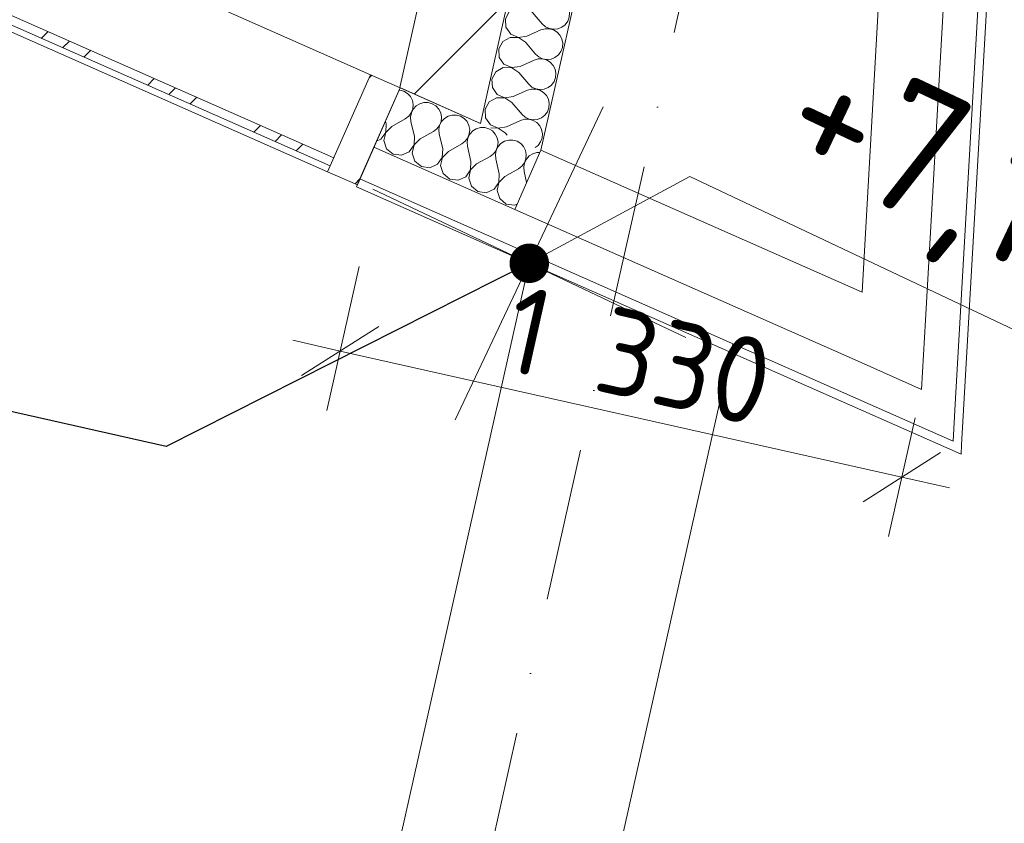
# Model space of a CAD drawing. Header units: millimetres. Extents: x -7218036 to -6930086, y 6128308 to 6355215.
# Tile 98 of 130: x -7191012 to -7188736, y 6154731 to 6156587. Entities that reach past the tile are written whole.
import ezdxf
from ezdxf.enums import TextEntityAlignment as Align

# ---------------------------------------------------------------- set-up
doc = ezdxf.new("R2010")
doc.units = ezdxf.units.MM
doc.header["$MEASUREMENT"] = 0
doc.set_wipeout_variables(frame=1)
doc.linetypes.add('Wipeout_Contour', pattern=[1000, 0, -1000])
doc.linetypes.add('Штрихпунктирная', pattern=[670.277762, 352.777767, -176.388884, 0, -141.111112])
for name, color, linetype, lineweight in [('HELP_размеры_Ном._пера__120', 7, 'Continuous', 0), ('АР-Стены_внешние_.АР_Ном._пера__1', 7, 'Continuous', 30), ('АР-Стены_Наружные ВИТРАЖ_Ном._пера__120', 7, 'Continuous', 0), ('АР-Стены_Перегородки_межквартирные_200.АР_Ном._пера__1', 7, 'Continuous', 30), ('АР-Чертеж-Оси_Осевые размеры.АР_Ном._пера__1', 7, 'Continuous', 0), ('АР-Чертеж-Оси_Осевые размеры.АР_Ном._пера__120', 7, 'Continuous', 0), ('АР-Чертеж-Размеры.АР_Ном._пера__1', 7, 'Continuous', 0), ('Кровля_Ном._пера__1', 7, 'Continuous', 0), ('Кровля_Ном._пера__120', 7, 'Continuous', 0)]:
    doc.layers.add(name, color=color, linetype=linetype, lineweight=lineweight)
for name, color, linetype in [('АР-Стены_внешние_.АР', 7, 'Continuous'), ('АР-Стены_Наружные ВИТРАЖ', 7, 'Continuous'), ('АР-Стены_Перегородки_межквартирные_200.АР', 7, 'Continuous'), ('АР-Чертеж-Оси_Осевые размеры.АР', 7, 'Continuous'), ('АР-Чертеж-Размеры.АР', 7, 'Continuous'), ('Кровля', 7, 'Continuous')]:
    doc.layers.add(name, color=color, linetype=linetype)
doc.styles.add('РЎР“Р•РќР•Р\xa0Р\x98Р\xa0_РЎРўР\x98Р›Р¬_3', font='GOTHIC.TTF')
doc.styles.add('РЎР“Р•РќР•Р\xa0Р\x98Р\xa0_РЎРўР\x98Р›Р¬_4', font='GOST_Common.ttf')
doc.dimstyles.new('СГЕНЕРИР_СТИЛЬ__1', dxfattribs={"dimtxt": 400, "dimasz": 142.5, "dimexe": 0.18, "dimexo": 0.0625, "dimgap": 0, "dimtad": 1, "dimdec": 0, "dimzin": 0, "dimdsep": 46, "dimtxsty": 'РЎР“Р•РќР•Р\xa0Р\x98Р\xa0_РЎРўР\x98Р›Р¬_3', "dimblk": 'ARROWHEAD_6', "dimblk1": 'ARROWHEAD_6', "dimblk2": 'ARROWHEAD_6', "dimcen": 0.09, "dimse1": 1, "dimse2": 1, "dimclrd": 7, "dimclre": 7, "dimclrt": 7, "dimazin": 0, "dimtfac": 1, "dimtdec": 4, "dimtmove": 0, "dimatfit": 3, "dimfxl": 1, "dimtolj": 1, "dimtzin": 0, "dimarcsym": 0})
doc.dimstyles.new('СГЕНЕРИР_СТИЛЬ__11', dxfattribs={"dimtxt": 200, "dimasz": 142.5, "dimexe": 0.18, "dimexo": 1000, "dimgap": 0, "dimtad": 1, "dimdec": 0, "dimzin": 0, "dimdsep": 46, "dimtxsty": 'РЎР“Р•РќР•Р\xa0Р\x98Р\xa0_РЎРўР\x98Р›Р¬_4', "dimblk": 'ARROWHEAD_6', "dimblk1": 'ARROWHEAD_6', "dimblk2": 'ARROWHEAD_6', "dimcen": 0.09, "dimclrd": 7, "dimclre": 7, "dimclrt": 7, "dimazin": 0, "dimtfac": 1, "dimtdec": 4, "dimtmove": 0, "dimatfit": 3, "dimfxl": 1, "dimtolj": 1, "dimtzin": 0, "dimarcsym": 0})
doc.dimstyles.new('СГЕНЕРИР_СТИЛЬ__17', dxfattribs={"dimtxt": 0.18, "dimasz": 182.4, "dimexe": 0.18, "dimexo": 0.0625, "dimgap": 0, "dimtad": 0, "dimtih": 1, "dimtoh": 1, "dimdec": 4, "dimzin": 0, "dimdsep": 46, "dimcen": 0.09, "dimadec": 0, "dimazin": 0, "dimtfac": 1, "dimtdec": 4, "dimtmove": 0, "dimatfit": 3, "dimldrblk": 'ARROWHEAD_11', "dimfxl": 1, "dimtolj": 1, "dimtzin": 0, "dimarcsym": 0})
doc.dimstyles.new('СГЕНЕРИР_СТИЛЬ__2', dxfattribs={"dimtxt": 400, "dimasz": 142.5, "dimexe": 0.18, "dimexo": 0.0625, "dimgap": 0, "dimtad": 1, "dimdec": 0, "dimzin": 0, "dimdsep": 46, "dimtxsty": 'РЎР“Р•РќР•Р\xa0Р\x98Р\xa0_РЎРўР\x98Р›Р¬_3', "dimblk": 'ARROWHEAD_6', "dimblk1": 'ARROWHEAD_6', "dimblk2": 'ARROWHEAD_6', "dimcen": 0.09, "dimse1": 1, "dimse2": 1, "dimclrd": 7, "dimclre": 7, "dimclrt": 7, "dimazin": 0, "dimtfac": 1, "dimtdec": 4, "dimtmove": 2, "dimatfit": 3, "dimfxl": 1, "dimtolj": 1, "dimtzin": 0, "dimarcsym": 0})
pattern_1 = [(45, (-6566190.34, 6562677.8), (-176.776695, 176.776695), []), (45, (-6566225.7, 6562713.15), (-176.776695, 176.776695), []), (45, (-6566261.05, 6562748.5), (-176.776695, 176.776695), [])]

# ---------------------------------------------------------------- blocks, each defined once
blk = doc.blocks.new('Навесная Стена_28_1', base_point=(-6566190.3, 6562677.8))
at = {"layer": 'АР-Стены_Наружные ВИТРАЖ_Ном._пера__120', "color": 7, "linetype": 'Continuous', "lineweight": 0, "flags": 128}
for points in [[(-7190201, 6156460.2), (-7191487.2, 6157028.6)], [(-7190300, 6156236.1), (-7191586.3, 6156804.5)]]:
    blk.add_lwpolyline(points, dxfattribs=at)
at = {"color": 254, "linetype": 'Wipeout_Contour', "lineweight": 0, "ltscale": 37865560.4502293}
blk.add_wipeout([(-7191580.2, 6156818.2), (-7190294, 6156249.8), (-7190285.9, 6156268.1), (-7191572.1, 6156836.5)], dxfattribs=at).dxf.layer = 'АР-Стены_Наружные ВИТРАЖ'
at = {"layer": 'АР-Стены_Наружные ВИТРАЖ', "linetype": 'Continuous', "lineweight": 0, "true_color": 0x000000}
h = blk.add_hatch(dxfattribs=at)
h.set_pattern_fill('АЛЮМИНИЙ_0001', color=18, style=0, pattern_type=2)
h.set_pattern_definition(pattern_1)
h.paths.add_polyline_path([(-7191580.2, 6156818.2), (-7190294, 6156249.8), (-7190285.9, 6156268.1), (-7191572.1, 6156836.5)])
at = {"layer": 'АР-Стены_Наружные ВИТРАЖ_Ном._пера__120', "color": 7, "linetype": 'Continuous', "lineweight": 0, "flags": 128}
blk.add_lwpolyline([(-7191580.2, 6156818.2), (-7191572.1, 6156836.5), (-7190285.9, 6156268.1), (-7190294, 6156249.8)], close=True, dxfattribs=at)
at = {"color": 254, "linetype": 'Wipeout_Contour', "lineweight": 0, "ltscale": 37862835.71675068}
blk.add_wipeout([(-7190231.4, 6156205.8), (-7190132.4, 6156429.9), (-7190201, 6156460.2), (-7190300, 6156236.1)], dxfattribs=at).dxf.layer = 'АР-Стены_Наружные ВИТРАЖ'
at = {"layer": 'АР-Стены_Наружные ВИТРАЖ', "linetype": 'Continuous', "lineweight": 0, "true_color": 0x000000}
h = blk.add_hatch(dxfattribs=at)
h.set_pattern_fill('АЛЮМИНИЙ_0001', color=18, style=0, pattern_type=2)
h.set_pattern_definition(pattern_1)
h.paths.add_polyline_path([(-7190231.4, 6156205.8), (-7190132.4, 6156429.9), (-7190201, 6156460.2), (-7190300, 6156236.1)])
at = {"layer": 'АР-Стены_Наружные ВИТРАЖ_Ном._пера__120', "color": 7, "linetype": 'Continuous', "lineweight": 0, "flags": 128}
blk.add_lwpolyline([(-7190231.4, 6156205.8), (-7190300, 6156236.1), (-7190201, 6156460.2), (-7190132.4, 6156429.9)], close=True, dxfattribs=at)
blk = doc.blocks.new('*X674', base_point=(-6566190.3, 6562677.8))
at = {"layer": 'АР-Стены_внешние_.АР_Ном._пера__1', "color": 7, "linetype": 'Continuous', "lineweight": 0}
for p, q in [((-7190133.1, 6156424.8), (-7190134.7, 6156424.8)), ((-7190123.6, 6156422.1), (-7190133.1, 6156424.8)), ((-7190115.2, 6156416.9), (-7190123.6, 6156422.1)), ((-7190108.6, 6156409.6), (-7190115.2, 6156416.9)), ((-7190104.2, 6156400.8), (-7190108.6, 6156409.6)), ((-7190102.3, 6156391.1), (-7190104.2, 6156400.8)), ((-7190103.2, 6156381.3), (-7190102.3, 6156391.1)), ((-7190095.4, 6156388.1), (-7190102.1, 6156380.8)), ((-7190087.1, 6156393.2), (-7190095.4, 6156388.1)), ((-7190077.6, 6156395.9), (-7190087.1, 6156393.2)), ((-7190067.7, 6156395.9), (-7190077.6, 6156395.9)), ((-7190058.3, 6156393.2), (-7190067.7, 6156395.9)), ((-7190049.9, 6156388), (-7190058.3, 6156393.2)), ((-7190043.2, 6156380.7), (-7190049.9, 6156388)), ((-7190120.5, 6156358.3), (-7190112.7, 6156364.2)), ((-7190112.7, 6156364.2), (-7190106.8, 6156372.1)), ((-7190106.5, 6156372), (-7190108.4, 6156362.3)), ((-7190106.8, 6156372.1), (-7190103.2, 6156381.3)), ((-7190102.1, 6156380.8), (-7190106.5, 6156372)), ((-7190038.8, 6156371.9), (-7190043.2, 6156380.7)), ((-7190037, 6156362.2), (-7190038.8, 6156371.9)), ((-7190021.7, 6156364.4), (-7190030.1, 6156359.2)), ((-7190012.2, 6156367.1), (-7190021.7, 6156364.4)), ((-7190002.4, 6156367), (-7190012.2, 6156367.1)), ((-7189992.9, 6156364.3), (-7190002.4, 6156367)), ((-7189984.5, 6156359.2), (-7189992.9, 6156364.3)), ((-7190164.8, 6156346.6), (-7190166.3, 6156353.2)), ((-7190165.7, 6156327.1), (-7190164.8, 6156346.6)), ((-7190151.7, 6156340.8), (-7190165.5, 6156327)), ((-7190151.7, 6156340.8), (-7190120.5, 6156358.3)), ((-7190108.4, 6156362.3), (-7190107.5, 6156352.5)), ((-7190099.4, 6156317.7), (-7190107.5, 6156352.5)), ((-7190047.4, 6156335.4), (-7190041.4, 6156343.2)), ((-7190041.2, 6156343.1), (-7190043, 6156333.4)), ((-7190041.4, 6156343.2), (-7190037.9, 6156352.4)), ((-7190036.8, 6156351.9), (-7190041.2, 6156343.1)), ((-7190037.9, 6156352.4), (-7190037, 6156362.2)), ((-7190030.1, 6156359.2), (-7190036.8, 6156351.9)), ((-7189977.9, 6156351.9), (-7189984.5, 6156359.2)), ((-7189973.5, 6156343.1), (-7189977.9, 6156351.9)), ((-7189971.7, 6156333.4), (-7189973.5, 6156343.1)), ((-7190176.8, 6156311), (-7190165.7, 6156327.1)), ((-7190165.5, 6156327), (-7190169.9, 6156307.9)), ((-7190100.4, 6156298.2), (-7190099.4, 6156317.7)), ((-7190086.4, 6156311.9), (-7190055.2, 6156329.4)), ((-7190055.2, 6156329.4), (-7190047.4, 6156335.4)), ((-7190043, 6156333.4), (-7190042.1, 6156323.6)), ((-7190034.1, 6156288.8), (-7190042.1, 6156323.6)), ((-7189976.1, 6156314.4), (-7189972.6, 6156323.6)), ((-7189971.4, 6156323.1), (-7189975.8, 6156314.2)), ((-7189972.6, 6156323.6), (-7189971.7, 6156333.4)), ((-7189964.8, 6156330.3), (-7189971.4, 6156323.1)), ((-7189956.4, 6156335.5), (-7189964.8, 6156330.3)), ((-7189946.9, 6156338.2), (-7189956.4, 6156335.5)), ((-7189937.1, 6156338.2), (-7189946.9, 6156338.2)), ((-7189927.6, 6156335.5), (-7189937.1, 6156338.2)), ((-7189919.2, 6156330.3), (-7189927.6, 6156335.5)), ((-7189912.6, 6156323), (-7189919.2, 6156330.3)), ((-7189908.2, 6156314.2), (-7189912.6, 6156323)), ((-7190186.9, 6156306.5), (-7190176.8, 6156311)), ((-7190169.9, 6156307.9), (-7190163.7, 6156289.4)), ((-7190111.5, 6156282.1), (-7190100.4, 6156298.2)), ((-7190100.1, 6156298.1), (-7190104.6, 6156279.1)), ((-7190086.4, 6156311.9), (-7190100.1, 6156298.1)), ((-7190021, 6156283.1), (-7189989.9, 6156300.5)), ((-7189989.9, 6156300.5), (-7189982, 6156306.5)), ((-7189982, 6156306.5), (-7189976.1, 6156314.4)), ((-7189975.8, 6156314.2), (-7189977.7, 6156304.6)), ((-7189977.7, 6156304.6), (-7189976.8, 6156294.8)), ((-7189968.8, 6156260), (-7189976.8, 6156294.8)), ((-7189910.8, 6156285.5), (-7189907.2, 6156294.7)), ((-7189906.3, 6156304.5), (-7189908.2, 6156314.2)), ((-7189907.2, 6156294.7), (-7189906.3, 6156304.5)), ((-7189899.4, 6156301.5), (-7189906.1, 6156294.2)), ((-7189891.1, 6156306.6), (-7189899.4, 6156301.5)), ((-7189881.6, 6156309.3), (-7189891.1, 6156306.6)), ((-7189871.7, 6156309.3), (-7189881.6, 6156309.3)), ((-7189862.2, 6156306.6), (-7189871.7, 6156309.3)), ((-7189853.9, 6156301.4), (-7189862.2, 6156306.6)), ((-7189847.2, 6156294.1), (-7189853.9, 6156301.4)), ((-7190163.7, 6156289.4), (-7190148.7, 6156277)), ((-7190148.7, 6156277), (-7190129.3, 6156274.3)), ((-7190129.3, 6156274.3), (-7190111.5, 6156282.1)), ((-7190104.6, 6156279.1), (-7190098.3, 6156260.6)), ((-7190035.1, 6156269.3), (-7190034.1, 6156288.8)), ((-7190021, 6156283.1), (-7190034.8, 6156269.2)), ((-7189924.5, 6156271.7), (-7189916.7, 6156277.6)), ((-7189916.7, 6156277.6), (-7189910.8, 6156285.5)), ((-7189910.5, 6156285.4), (-7189912.4, 6156275.7)), ((-7189912.4, 6156275.7), (-7189911.5, 6156265.9)), ((-7189906.1, 6156294.2), (-7189910.5, 6156285.4)), ((-7189842.8, 6156285.3), (-7189847.2, 6156294.1)), ((-7189841, 6156275.6), (-7189842.8, 6156285.3)), ((-7189841.9, 6156265.8), (-7189841, 6156275.6)), ((-7189834.1, 6156272.6), (-7189840.8, 6156265.3)), ((-7189825.7, 6156277.8), (-7189834.1, 6156272.6)), ((-7189816.2, 6156280.4), (-7189825.7, 6156277.8)), ((-7189809.6, 6156280.4), (-7189816.2, 6156280.4)), ((-7190098.3, 6156260.6), (-7190083.3, 6156248.1)), ((-7190064, 6156245.4), (-7190046.1, 6156253.3)), ((-7190046.1, 6156253.3), (-7190035.1, 6156269.3)), ((-7190034.8, 6156269.2), (-7190039.2, 6156250.2)), ((-7190039.2, 6156250.2), (-7190033, 6156231.7)), ((-7189969.7, 6156240.5), (-7189968.8, 6156260)), ((-7189955.7, 6156254.2), (-7189969.5, 6156240.3)), ((-7189955.7, 6156254.2), (-7189924.5, 6156271.7)), ((-7189903.4, 6156231.1), (-7189911.5, 6156265.9)), ((-7189851.4, 6156248.7), (-7189845.4, 6156256.6)), ((-7189845.2, 6156256.5), (-7189847, 6156246.8)), ((-7189845.4, 6156256.6), (-7189841.9, 6156265.8)), ((-7189840.8, 6156265.3), (-7189845.2, 6156256.5)), ((-7190083.3, 6156248.1), (-7190064, 6156245.4)), ((-7190033, 6156231.7), (-7190018, 6156219.2)), ((-7189980.8, 6156224.4), (-7189969.7, 6156240.5)), ((-7189969.5, 6156240.3), (-7189973.9, 6156221.3)), ((-7189904.4, 6156211.6), (-7189903.4, 6156231.1)), ((-7189890.4, 6156225.3), (-7189859.2, 6156242.8)), ((-7189859.2, 6156242.8), (-7189851.4, 6156248.7)), ((-7189847, 6156246.8), (-7189846.1, 6156237)), ((-7189840.2, 6156211.3), (-7189846.1, 6156237)), ((-7190018, 6156219.2), (-7189998.7, 6156216.5)), ((-7189998.7, 6156216.5), (-7189980.8, 6156224.4)), ((-7189973.9, 6156221.3), (-7189967.7, 6156202.8)), ((-7189915.5, 6156195.5), (-7189904.4, 6156211.6)), ((-7189904.1, 6156211.5), (-7189908.6, 6156192.5)), ((-7189890.4, 6156225.3), (-7189904.1, 6156211.5)), ((-7189967.7, 6156202.8), (-7189952.7, 6156190.4)), ((-7189952.7, 6156190.4), (-7189933.3, 6156187.7)), ((-7189933.3, 6156187.7), (-7189915.5, 6156195.5)), ((-7189908.6, 6156192.5), (-7189902.3, 6156174)), ((-7189902.3, 6156174), (-7189887.3, 6156161.5)), ((-7189887.3, 6156161.5), (-7189868, 6156158.8)), ((-7189868, 6156158.8), (-7189862.3, 6156161.3))]:
    blk.add_line(p, q, dxfattribs=at)
blk = doc.blocks.new('Стена_261_1', base_point=(-7190132.4, 6156429.9))
at = {"layer": 'АР-Стены_внешние_.АР_Ном._пера__1', "color": 7, "linetype": 'Continuous', "lineweight": 0}
for p, q in [((-7190193.1, 6156292.7), (-7189867.7, 6156148.9)), ((-7190225.4, 6156219.5), (-7189900.1, 6156075.8))]:
    blk.add_line(p, q, dxfattribs=at)
at = {"layer": 'АР-Стены_внешние_.АР_Ном._пера__1', "color": 7, "linetype": 'Continuous', "lineweight": 0, "flags": 128}
for points in [[(-7190193.1, 6156292.7), (-7190132.4, 6156429.9)], [(-7189947, 6156347.9), (-7190132.4, 6156429.9)], [(-7190225.4, 6156219.5), (-7190193.1, 6156292.7)], [(-7189867.7, 6156148.9), (-7189807.1, 6156286.1)], [(-7190233.5, 6156201.2), (-7190225.4, 6156219.5)], [(-7190233.5, 6156201.2), (-7189908.2, 6156057.5)]]:
    blk.add_lwpolyline(points, dxfattribs=at)
at = {"layer": 'АР-Стены_внешние_.АР', "color": 7, "lineweight": 0}
blk.add_blockref('*X674', (-6566190.3, 6562677.8), dxfattribs=at)
blk = doc.blocks.new('Стена_417_1', base_point=(-7189902.2, 6157003.5))
at = {"layer": 'АР-Стены_Перегородки_межквартирные_200.АР', "linetype": 'Continuous', "lineweight": 0, "true_color": 0x000000}
h = blk.add_hatch(dxfattribs=at)
h.set_pattern_fill('БЛОКИ_БЕТОННЫЕ_ЭФФЕКТИВН_78', color=18, style=0, pattern_type=2)
h.set_pattern_definition([(45, (-6566190.34, 6562677.8), (-127.279217, 127.279217), [])])
h.paths.add_polyline_path([(-7189999.8, 6157025.4), (-7190133.4, 6156430.3), (-7189947, 6156347.9), (-7189804.7, 6156981.6)])
at = {"layer": 'АР-Стены_Перегородки_межквартирные_200.АР_Ном._пера__1', "color": 7, "linetype": 'Continuous', "lineweight": 15, "flags": 128}
for points in [[(-7189999.8, 6157025.4), (-7190133.4, 6156430.3)], [(-7189804.7, 6156981.6), (-7189999.8, 6157025.4)], [(-7189947, 6156347.9), (-7189804.7, 6156981.6)], [(-7190133.4, 6156430.3), (-7189947, 6156347.9)]]:
    blk.add_lwpolyline(points, dxfattribs=at)
blk = doc.blocks.new('*X904', base_point=(-6566190.3, 6562677.8))
at = {"layer": 'АР-Стены_внешние_.АР_Ном._пера__1', "color": 7, "linetype": 'Continuous', "lineweight": 0}
for p, q in [((-7189786.7, 6156977.5), (-7189782.9, 6156972.1)), ((-7189784.6, 6156964.7), (-7189791.5, 6156960.7)), ((-7189765, 6156964), (-7189784.6, 6156964.7)), ((-7189782.9, 6156972.1), (-7189765, 6156964.3)), ((-7189765, 6156964.3), (-7189745.7, 6156967.2)), ((-7189748.8, 6156953.2), (-7189765, 6156964)), ((-7189745.7, 6156967.2), (-7189743.9, 6156967.9)), ((-7189748.8, 6156953.2), (-7189725.6, 6156926)), ((-7189672.9, 6156924.3), (-7189667.1, 6156932.2)), ((-7189667.1, 6156932.2), (-7189663.6, 6156941.4)), ((-7189663.6, 6156941.4), (-7189662.9, 6156949.7)), ((-7189753.6, 6156900.9), (-7189728.8, 6156912.1)), ((-7189719.3, 6156914.9), (-7189728.8, 6156912.1)), ((-7189725.6, 6156926), (-7189718.3, 6156919.5)), ((-7189709.4, 6156914.9), (-7189719.3, 6156914.9)), ((-7189718.3, 6156919.5), (-7189709.4, 6156915.2)), ((-7189709.4, 6156915.2), (-7189699.7, 6156913.5)), ((-7189699.9, 6156912.3), (-7189709.4, 6156914.9)), ((-7189691.5, 6156907.2), (-7189699.9, 6156912.3)), ((-7189699.7, 6156913.5), (-7189689.9, 6156914.6)), ((-7189689.9, 6156914.6), (-7189680.7, 6156918.2)), ((-7189680.7, 6156918.2), (-7189672.9, 6156924.3)), ((-7189684.8, 6156900), (-7189691.5, 6156907.2)), ((-7189680.3, 6156891.2), (-7189684.8, 6156900)), ((-7189678.4, 6156881.5), (-7189680.3, 6156891.2)), ((-7189682.7, 6156862.5), (-7189679.3, 6156871.7)), ((-7189679.3, 6156871.7), (-7189678.4, 6156881.5)), ((-7189717.7, 6156844.3), (-7189715.3, 6156843.8)), ((-7189715.6, 6156842.6), (-7189716.9, 6156843)), ((-7189707.2, 6156837.5), (-7189715.6, 6156842.6)), ((-7189715.3, 6156843.8), (-7189705.5, 6156844.9)), ((-7189705.5, 6156844.9), (-7189696.4, 6156848.5)), ((-7189696.4, 6156848.5), (-7189688.6, 6156854.6)), ((-7189688.6, 6156854.6), (-7189682.7, 6156862.5)), ((-7189700.5, 6156830.3), (-7189707.2, 6156837.5)), ((-7189696, 6156821.5), (-7189700.5, 6156830.3)), ((-7189694.1, 6156811.8), (-7189696, 6156821.5)), ((-7189694.5, 6156807.5), (-7189694.1, 6156811.8))]:
    blk.add_line(p, q, dxfattribs=at)
blk = doc.blocks.new('*X905', base_point=(-6566190.3, 6562677.8))
at = {"layer": 'АР-Стены_внешние_.АР_Ном._пера__1', "color": 7, "linetype": 'Continuous', "lineweight": 0}
for p, q in [((-7189801.5, 6156955), (-7189810.8, 6156937.9)), ((-7189791.5, 6156960.7), (-7189801.5, 6156955)), ((-7189810.8, 6156937.9), (-7189809.7, 6156918.4)), ((-7189809.7, 6156918.4), (-7189798.6, 6156902.4)), ((-7189800.2, 6156895), (-7189817.2, 6156885.3)), ((-7189780.7, 6156894.3), (-7189800.2, 6156895)), ((-7189798.6, 6156902.4), (-7189780.6, 6156894.6)), ((-7189764.5, 6156883.5), (-7189780.7, 6156894.3)), ((-7189780.6, 6156894.6), (-7189761.3, 6156897.5)), ((-7189761.3, 6156897.5), (-7189753.6, 6156900.9)), ((-7189817.2, 6156885.3), (-7189826.5, 6156868.2)), ((-7189826.5, 6156868.2), (-7189825.4, 6156848.7)), ((-7189764.5, 6156883.5), (-7189741.3, 6156856.4)), ((-7189825.4, 6156848.7), (-7189814.2, 6156832.7)), ((-7189777, 6156827.8), (-7189744.4, 6156842.4)), ((-7189734.9, 6156845.2), (-7189744.4, 6156842.4)), ((-7189741.3, 6156856.4), (-7189733.9, 6156849.8)), ((-7189725.1, 6156845.3), (-7189734.9, 6156845.2)), ((-7189733.9, 6156849.8), (-7189725, 6156845.5)), ((-7189716.9, 6156843), (-7189725.1, 6156845.3)), ((-7189725, 6156845.5), (-7189717.7, 6156844.3)), ((-7189814.2, 6156832.7), (-7189801.2, 6156827.1)), ((-7189793.6, 6156825.3), (-7189777, 6156827.8)), ((-7189694.8, 6156803.2), (-7189694.5, 6156807.5))]:
    blk.add_line(p, q, dxfattribs=at)
blk = doc.blocks.new('*X906', base_point=(-6566190.3, 6562677.8))
at = {"layer": 'АР-Стены_внешние_.АР_Ном._пера__1', "color": 7, "linetype": 'Continuous', "lineweight": 0}
for p, q in [((-7189815.9, 6156825.3), (-7189832.8, 6156815.6)), ((-7189796.4, 6156824.7), (-7189815.9, 6156825.3)), ((-7189801.2, 6156827.1), (-7189796.3, 6156824.9)), ((-7189780.1, 6156813.8), (-7189796.4, 6156824.7)), ((-7189796.3, 6156824.9), (-7189793.6, 6156825.3)), ((-7189832.8, 6156815.6), (-7189842.1, 6156798.5)), ((-7189842.1, 6156798.5), (-7189841, 6156779)), ((-7189780.1, 6156813.8), (-7189756.9, 6156786.7)), ((-7189698.4, 6156792.8), (-7189694.9, 6156802)), ((-7189694.9, 6156802), (-7189694.8, 6156803.2)), ((-7189841, 6156779), (-7189829.9, 6156763)), ((-7189792.6, 6156758.1), (-7189760.1, 6156772.7)), ((-7189750.6, 6156775.5), (-7189760.1, 6156772.7)), ((-7189756.9, 6156786.7), (-7189749.6, 6156780.1)), ((-7189740.7, 6156775.6), (-7189750.6, 6156775.5)), ((-7189749.6, 6156780.1), (-7189740.7, 6156775.8)), ((-7189740.7, 6156775.8), (-7189731, 6156774.2)), ((-7189731.2, 6156772.9), (-7189740.7, 6156775.6)), ((-7189722.8, 6156767.8), (-7189731.2, 6156772.9)), ((-7189731, 6156774.2), (-7189721.2, 6156775.2)), ((-7189721.2, 6156775.2), (-7189712, 6156778.8)), ((-7189712, 6156778.8), (-7189704.2, 6156784.9)), ((-7189704.2, 6156784.9), (-7189698.4, 6156792.8)), ((-7189831.5, 6156755.6), (-7189848.5, 6156745.9)), ((-7189812, 6156755), (-7189831.5, 6156755.6)), ((-7189829.9, 6156763), (-7189811.9, 6156755.2)), ((-7189795.8, 6156744.1), (-7189812, 6156755)), ((-7189811.9, 6156755.2), (-7189792.6, 6156758.1)), ((-7189716.1, 6156760.6), (-7189722.8, 6156767.8)), ((-7189711.7, 6156751.8), (-7189716.1, 6156760.6)), ((-7189709.8, 6156742.1), (-7189711.7, 6156751.8)), ((-7189848.5, 6156745.9), (-7189857.8, 6156728.8)), ((-7189857.8, 6156728.8), (-7189856.7, 6156709.3)), ((-7189795.8, 6156744.1), (-7189772.6, 6156717)), ((-7189714, 6156723.1), (-7189710.6, 6156732.3)), ((-7189710.6, 6156732.3), (-7189709.8, 6156742.1)), ((-7189856.7, 6156709.3), (-7189845.5, 6156693.3)), ((-7189766.3, 6156705.8), (-7189775.7, 6156703)), ((-7189772.6, 6156717), (-7189765.2, 6156710.4)), ((-7189756.4, 6156705.9), (-7189766.3, 6156705.8)), ((-7189765.2, 6156710.4), (-7189756.3, 6156706.2)), ((-7189746.9, 6156703.2), (-7189756.4, 6156705.9)), ((-7189756.3, 6156706.2), (-7189746.6, 6156704.5)), ((-7189746.6, 6156704.5), (-7189736.8, 6156705.5)), ((-7189736.8, 6156705.5), (-7189727.7, 6156709.2)), ((-7189727.7, 6156709.2), (-7189719.9, 6156715.2)), ((-7189719.9, 6156715.2), (-7189714, 6156723.1)), ((-7189847.2, 6156685.9), (-7189864.1, 6156676.2)), ((-7189827.7, 6156685.3), (-7189847.2, 6156685.9)), ((-7189845.5, 6156693.3), (-7189827.6, 6156685.6)), ((-7189811.4, 6156674.4), (-7189827.7, 6156685.3)), ((-7189827.6, 6156685.6), (-7189808.3, 6156688.4)), ((-7189808.3, 6156688.4), (-7189775.7, 6156703)), ((-7189738.5, 6156698.1), (-7189746.9, 6156703.2)), ((-7189731.8, 6156690.9), (-7189738.5, 6156698.1)), ((-7189727.3, 6156682.1), (-7189731.8, 6156690.9)), ((-7189725.4, 6156672.5), (-7189727.3, 6156682.1)), ((-7189864.1, 6156676.2), (-7189873.4, 6156659.1)), ((-7189873.4, 6156659.1), (-7189872.3, 6156639.6)), ((-7189811.4, 6156674.4), (-7189788.2, 6156647.3)), ((-7189729.7, 6156653.4), (-7189726.2, 6156662.6)), ((-7189726.2, 6156662.6), (-7189725.4, 6156672.5)), ((-7189872.3, 6156639.6), (-7189861.2, 6156623.6)), ((-7189781.9, 6156636.1), (-7189791.4, 6156633.3)), ((-7189788.2, 6156647.3), (-7189780.9, 6156640.7)), ((-7189772, 6156636.2), (-7189781.9, 6156636.1)), ((-7189780.9, 6156640.7), (-7189772, 6156636.5)), ((-7189772, 6156636.5), (-7189762.3, 6156634.8)), ((-7189762.6, 6156633.6), (-7189772, 6156636.2)), ((-7189752.5, 6156635.8), (-7189743.3, 6156639.5)), ((-7189743.3, 6156639.5), (-7189735.5, 6156645.5)), ((-7189735.5, 6156645.5), (-7189729.7, 6156653.4)), ((-7189862.8, 6156616.2), (-7189879.8, 6156606.6)), ((-7189843.3, 6156615.6), (-7189862.8, 6156616.2)), ((-7189861.2, 6156623.6), (-7189843.2, 6156615.9)), ((-7189827.1, 6156604.8), (-7189843.3, 6156615.6)), ((-7189843.2, 6156615.9), (-7189823.9, 6156618.7)), ((-7189823.9, 6156618.7), (-7189791.4, 6156633.3)), ((-7189754.1, 6156628.4), (-7189762.6, 6156633.6)), ((-7189762.3, 6156634.8), (-7189752.5, 6156635.8)), ((-7189747.4, 6156621.2), (-7189754.1, 6156628.4)), ((-7189743, 6156612.4), (-7189747.4, 6156621.2)), ((-7189879.8, 6156606.6), (-7189889.1, 6156589.4)), ((-7189827.1, 6156604.8), (-7189803.9, 6156577.6)), ((-7189745.3, 6156583.7), (-7189741.9, 6156592.9)), ((-7189741.1, 6156602.8), (-7189743, 6156612.4)), ((-7189741.9, 6156592.9), (-7189741.1, 6156602.8)), ((-7189889.1, 6156589.4), (-7189888, 6156569.9)), ((-7189888, 6156569.9), (-7189876.8, 6156553.9)), ((-7189803.9, 6156577.6), (-7189796.5, 6156571)), ((-7189796.5, 6156571), (-7189787.6, 6156566.8)), ((-7189768.1, 6156566.1), (-7189759, 6156569.8)), ((-7189759, 6156569.8), (-7189751.2, 6156575.8)), ((-7189751.2, 6156575.8), (-7189745.3, 6156583.7)), ((-7189878.5, 6156546.5), (-7189895.4, 6156536.9)), ((-7189859, 6156545.9), (-7189878.5, 6156546.5)), ((-7189876.8, 6156553.9), (-7189858.9, 6156546.2)), ((-7189842.7, 6156535.1), (-7189859, 6156545.9)), ((-7189858.9, 6156546.2), (-7189839.6, 6156549)), ((-7189839.6, 6156549), (-7189807, 6156563.6)), ((-7189797.6, 6156566.4), (-7189807, 6156563.6)), ((-7189787.7, 6156566.5), (-7189797.6, 6156566.4)), ((-7189778.2, 6156563.9), (-7189787.7, 6156566.5)), ((-7189787.6, 6156566.8), (-7189777.9, 6156565.1)), ((-7189769.8, 6156558.7), (-7189778.2, 6156563.9)), ((-7189777.9, 6156565.1), (-7189768.1, 6156566.1)), ((-7189763.1, 6156551.5), (-7189769.8, 6156558.7)), ((-7189758.6, 6156542.7), (-7189763.1, 6156551.5)), ((-7189895.4, 6156536.9), (-7189904.7, 6156519.7)), ((-7189842.7, 6156535.1), (-7189819.5, 6156507.9)), ((-7189761, 6156514), (-7189757.5, 6156523.2)), ((-7189756.7, 6156533.1), (-7189758.6, 6156542.7)), ((-7189757.5, 6156523.2), (-7189756.7, 6156533.1)), ((-7189904.7, 6156519.7), (-7189903.6, 6156500.2)), ((-7189903.6, 6156500.2), (-7189892.5, 6156484.2)), ((-7189819.5, 6156507.9), (-7189812.2, 6156501.4)), ((-7189812.2, 6156501.4), (-7189803.3, 6156497.1)), ((-7189783.8, 6156496.4), (-7189774.6, 6156500.1)), ((-7189774.6, 6156500.1), (-7189766.8, 6156506.1)), ((-7189766.8, 6156506.1), (-7189761, 6156514)), ((-7189894.1, 6156476.9), (-7189911.1, 6156467.2)), ((-7189874.6, 6156476.2), (-7189894.1, 6156476.9)), ((-7189892.5, 6156484.2), (-7189874.6, 6156476.5)), ((-7189874.6, 6156476.5), (-7189855.2, 6156479.3)), ((-7189855.2, 6156479.3), (-7189822.7, 6156494)), ((-7189813.2, 6156496.7), (-7189822.7, 6156494)), ((-7189803.4, 6156496.8), (-7189813.2, 6156496.7)), ((-7189793.9, 6156494.2), (-7189803.4, 6156496.8)), ((-7189803.3, 6156497.1), (-7189793.6, 6156495.4)), ((-7189785.4, 6156489.1), (-7189793.9, 6156494.2)), ((-7189793.6, 6156495.4), (-7189783.8, 6156496.4)), ((-7189778.7, 6156481.8), (-7189785.4, 6156489.1)), ((-7189774.3, 6156473), (-7189778.7, 6156481.8)), ((-7189911.1, 6156467.2), (-7189920.4, 6156450)), ((-7189858.4, 6156465.4), (-7189874.6, 6156476.2)), ((-7189858.4, 6156465.4), (-7189835.2, 6156438.2)), ((-7189772.4, 6156463.4), (-7189774.3, 6156473)), ((-7189773.2, 6156453.6), (-7189772.4, 6156463.4)), ((-7189920.4, 6156450), (-7189919.3, 6156430.5)), ((-7189835.2, 6156438.2), (-7189827.8, 6156431.7)), ((-7189827.8, 6156431.7), (-7189818.9, 6156427.4)), ((-7189790.3, 6156430.4), (-7189782.5, 6156436.4)), ((-7189782.5, 6156436.4), (-7189776.6, 6156444.3)), ((-7189776.6, 6156444.3), (-7189773.2, 6156453.6)), ((-7189919.3, 6156430.5), (-7189908.1, 6156414.5)), ((-7189908.1, 6156414.5), (-7189890.2, 6156406.8)), ((-7189890.2, 6156406.8), (-7189870.9, 6156409.6)), ((-7189870.9, 6156409.6), (-7189838.3, 6156424.3)), ((-7189828.9, 6156427), (-7189838.3, 6156424.3)), ((-7189819, 6156427.1), (-7189828.9, 6156427)), ((-7189809.5, 6156424.5), (-7189819, 6156427.1)), ((-7189818.9, 6156427.4), (-7189809.2, 6156425.7)), ((-7189801.1, 6156419.4), (-7189809.5, 6156424.5)), ((-7189809.2, 6156425.7), (-7189799.4, 6156426.7)), ((-7189794.4, 6156412.1), (-7189801.1, 6156419.4)), ((-7189799.4, 6156426.7), (-7189790.3, 6156430.4)), ((-7189789.9, 6156403.4), (-7189794.4, 6156412.1)), ((-7189926.7, 6156397.5), (-7189936, 6156380.3)), ((-7189909.8, 6156407.2), (-7189926.7, 6156397.5)), ((-7189890.3, 6156406.5), (-7189909.8, 6156407.2)), ((-7189874, 6156395.7), (-7189890.3, 6156406.5)), ((-7189874, 6156395.7), (-7189850.8, 6156368.5)), ((-7189788, 6156393.7), (-7189789.9, 6156403.4)), ((-7189788.8, 6156383.9), (-7189788, 6156393.7)), ((-7189936, 6156380.3), (-7189934.9, 6156360.8)), ((-7189850.8, 6156368.5), (-7189843.5, 6156362)), ((-7189805.9, 6156360.7), (-7189798.1, 6156366.7)), ((-7189798.1, 6156366.7), (-7189792.3, 6156374.6)), ((-7189792.3, 6156374.6), (-7189788.8, 6156383.9)), ((-7189934.9, 6156360.8), (-7189923.8, 6156344.8)), ((-7189923.8, 6156344.8), (-7189905.9, 6156337.1)), ((-7189886.5, 6156339.9), (-7189854, 6156354.6)), ((-7189844.5, 6156357.3), (-7189854, 6156354.6)), ((-7189834.7, 6156357.4), (-7189844.5, 6156357.3)), ((-7189843.5, 6156362), (-7189834.6, 6156357.7)), ((-7189825.2, 6156354.8), (-7189834.7, 6156357.4)), ((-7189834.6, 6156357.7), (-7189824.9, 6156356)), ((-7189816.7, 6156349.7), (-7189825.2, 6156354.8)), ((-7189824.9, 6156356), (-7189815.1, 6156357)), ((-7189810, 6156342.4), (-7189816.7, 6156349.7)), ((-7189815.1, 6156357), (-7189805.9, 6156360.7)), ((-7189805.6, 6156333.7), (-7189810, 6156342.4)), ((-7189905.9, 6156336.8), (-7189923.1, 6156337.4)), ((-7189905.9, 6156337.1), (-7189886.5, 6156339.9)), ((-7189889.7, 6156326), (-7189905.9, 6156336.8)), ((-7189889.7, 6156326), (-7189885.1, 6156320.6)), ((-7189803.7, 6156324), (-7189805.6, 6156333.7)), ((-7189804.5, 6156314.2), (-7189803.7, 6156324)), ((-7189820.3, 6156292), (-7189813.8, 6156297)), ((-7189813.8, 6156297), (-7189807.9, 6156304.9)), ((-7189807.9, 6156304.9), (-7189804.5, 6156314.2))]:
    blk.add_line(p, q, dxfattribs=at)
blk = doc.blocks.new('Стена_418_1', base_point=(-7189691.2, 6156802.3))
at = {"layer": 'АР-Стены_внешние_.АР_Ном._пера__1', "color": 7, "linetype": 'Continuous', "lineweight": 0, "flags": 128}
for points in [[(-7189804.7, 6156981.6), (-7189947, 6156347.9)], [(-7189804.7, 6156981.6), (-7189658.3, 6156948.7)], [(-7189807.1, 6156286.1), (-7189691.2, 6156802.3)]]:
    blk.add_lwpolyline(points, dxfattribs=at)
at = {"layer": 'АР-Стены_внешние_.АР', "color": 7, "lineweight": 0}
for name in ['*X904', '*X905', '*X906']:
    blk.add_blockref(name, (-6566190.3, 6562677.8), dxfattribs=at)
blk = doc.blocks.new('Стена_475_1', base_point=(-7189807.1, 6156286.1))
at = {"layer": 'АР-Стены_внешние_.АР_Ном._пера__1', "color": 7, "linetype": 'Continuous', "lineweight": 0}
for p, q in [((-7189867.7, 6156148.9), (-7189074.2, 6155798.3)), ((-7189900.1, 6156075.8), (-7188932.6, 6155648.2)), ((-7188927.7, 6155733.5), (-7188918.5, 6155893.5)), ((-7189074.2, 6155798.3), (-7188927.7, 6155733.5)), ((-7188854.4, 6155613.7), (-7188849.5, 6155699)), ((-7188932.6, 6155648.2), (-7188854.4, 6155613.7))]:
    blk.add_line(p, q, dxfattribs=at)
at = {"layer": 'АР-Стены_внешние_.АР_Ном._пера__1', "color": 7, "linetype": 'Continuous', "lineweight": 0, "flags": 128}
for points in [[(-7189867.7, 6156148.9), (-7189807.1, 6156286.1)], [(-7189065, 6155958.2), (-7189807.1, 6156286.1)], [(-7189908.2, 6156057.5), (-7188836.1, 6155583.8)], [(-7188836.1, 6155583.8), (-7188834.9, 6155605.1)]]:
    blk.add_lwpolyline(points, dxfattribs=at)
blk = doc.blocks.new('Стена_476_1', base_point=(-7189025.1, 6156652.7))
at = {"layer": 'АР-Стены_внешние_.АР_Ном._пера__1', "color": 7, "linetype": 'Continuous', "lineweight": 0}
for p, q in [((-7188918.5, 6155893.5), (-7188875.3, 6156644.1)), ((-7188849.5, 6155699), (-7188795.4, 6156639.5)), ((-7188927.7, 6155733.5), (-7188918.5, 6155893.5)), ((-7188854.4, 6155613.7), (-7188849.5, 6155699))]:
    blk.add_line(p, q, dxfattribs=at)
at = {"layer": 'АР-Стены_внешние_.АР_Ном._пера__1', "color": 7, "linetype": 'Continuous', "lineweight": 0, "flags": 128}
for points in [[(-7189025.1, 6156652.7), (-7189065, 6155958.2)], [(-7188875.3, 6156644.1), (-7189025.1, 6156652.7)], [(-7188834.9, 6155605.1), (-7188775.5, 6156638.4)]]:
    blk.add_lwpolyline(points, dxfattribs=at)
blk = doc.blocks.new('*D1139', base_point=(-6566190.3, 6562677.8))
at = {"layer": 'АР-Чертеж-Оси_Осевые размеры.АР_Ном._пера__1', "color": 7, "linetype": 'Continuous', "lineweight": 0, "transparency": 16777216}
for p, q in [((-7203046.9, 6204959.5), (-7212636.3, 6162263.2)), ((-7212579.5, 6162173.5), (-7212693, 6162352.8)), ((-7212773.5, 6162294), (-7212499.1, 6162232.3)), ((-7212636.3, 6162263.2), (-7213256.4, 6159501.9)), ((-7213199.7, 6159412.3), (-7213313.2, 6159591.5)), ((-7213393.6, 6159532.7), (-7213119.2, 6159471.1)), ((-7213256.4, 6159501.9), (-7216759.3, 6143905.5))]:
    blk.add_line(p, q, dxfattribs=at)
at = {"layer": 'АР-Чертеж-Оси_Осевые размеры.АР_Ном._пера__1', "color": 7, "lineweight": 0, "transparency": 16777216, "insert": (-7213178.9, 6160212.3), "char_height": 400, "attachment_point": 7, "rotation": 77.3417, "style": 'РЎР“Р•РќР•Р\xa0Р\x98Р\xa0_РЎРўР\x98Р›Р¬_3'}
blk.add_mtext('\\A1;{\\pql;\\fCentury Gothic|b0|i0|c204|p0;\\W1.000000;2\xa0830}', dxfattribs=at)
blk = doc.blocks.new('ARROWHEAD_6')
at = {"color": 0, "linetype": 'Continuous', "lineweight": 0}
for p, q in [((-0.5, -0.5), (0.5, 0.5)), ((0, 0), (-1, 0))]:
    blk.add_line(p, q, dxfattribs=at)
blk = doc.blocks.new('*D1140', base_point=(-6566190.3, 6562677.8))
at = {"layer": 'АР-Чертеж-Оси_Осевые размеры.АР_Ном._пера__1', "color": 7, "linetype": 'Continuous', "lineweight": 0, "transparency": 16777216}
for p, q in [((-7213199.7, 6159412.3), (-7213313.2, 6159591.5)), ((-7213393.6, 6159532.7), (-7213119.2, 6159471.1)), ((-7213256.4, 6159501.9), (-7216759.3, 6143905.5)), ((-7216816, 6143995.1), (-7216702.6, 6143815.8)), ((-7216896.5, 6143936.3), (-7216622.1, 6143874.6)), ((-7216759.3, 6143905.5), (-7216784, 6143795.7))]:
    blk.add_line(p, q, dxfattribs=at)
at = {"layer": 'АР-Чертеж-Оси_Осевые размеры.АР_Ном._пера__1', "color": 7, "lineweight": 0, "transparency": 16777216, "insert": (-7214875.7, 6152657), "char_height": 400, "attachment_point": 7, "rotation": 77.3417, "style": 'РЎР“Р•РќР•Р\xa0Р\x98Р\xa0_РЎРўР\x98Р›Р¬_3'}
blk.add_mtext('\\A1;{\\pql;\\fCentury Gothic|b0|i0|c204|p0;\\W1.000000;15\xa0985}', dxfattribs=at)
blk = doc.blocks.new('*D1326', base_point=(-6566190.3, 6562677.8))
at = {"layer": 'АР-Чертеж-Размеры.АР_Ном._пера__1', "color": 7, "linetype": 'Continuous', "lineweight": 0, "transparency": 16777216}
for p, q in [((-7190301.8, 6155684.9), (-7190227.1, 6156017.3)), ((-7190181.4, 6155878.8), (-7190360.6, 6155765.4)), ((-7190380.7, 6155846.8), (-7190271, 6155822.1)), ((-7190271, 6155822.1), (-7188972.9, 6155530.6)), ((-7189003.8, 6155393.4), (-7188942.1, 6155667.8)), ((-7189062.6, 6155473.8), (-7188883.3, 6155587.3)), ((-7188972.9, 6155530.6), (-7188863.2, 6155505.9))]:
    blk.add_line(p, q, dxfattribs=at)
at = {"layer": 'АР-Чертеж-Размеры.АР_Ном._пера__1', "color": 7, "lineweight": 0, "transparency": 16777216, "insert": (-7189903.7, 6155780.6), "char_height": 200, "attachment_point": 7, "rotation": 347.3417, "style": 'РЎР“Р•РќР•Р\xa0Р\x98Р\xa0_РЎРўР\x98Р›Р¬_4'}
blk.add_mtext('\\A1;{\\pql;\\fGOST Common|b0|i0|c204|p0;\\W1.000000;1\xa0330}', dxfattribs=at)
blk = doc.blocks.new('Отметка Уровня_9_1', base_point=(-7189834, 6156024.7))
at = {"layer": 'Кровля_Ном._пера__120', "color": 7, "linetype": 'Continuous', "lineweight": 0}
for p, q in [((-7190005, 6155663.1), (-7189662.9, 6156386.3)), ((-7189834, 6156024.7), (-7189462.6, 6156225.1)), ((-7189462.6, 6156225.1), (-7188191.6, 6155623.9)), ((-7190195.6, 6156195.7), (-7189472.4, 6155853.6))]:
    blk.add_line(p, q, dxfattribs=at)
at = {"layer": 'Кровля_Ном._пера__1', "color": 7, "lineweight": 0, "insert": (-7189301.3, 6156215.2), "char_height": 300, "attachment_point": 7, "rotation": 334.6834, "style": 'РЎР“Р•РќР•Р\xa0Р\x98Р\xa0_РЎРўР\x98Р›Р¬_4'}
blk.add_mtext('\\A1;{\\pql;\\fGOST Common|b0|i0|c204|p0;\\W1.000000;+7,153}', dxfattribs=at)
blk = doc.blocks.new('ARROWHEAD_11')
at = {"color": 0, "linetype": 'Continuous', "lineweight": 0}
blk.add_line((0, 0), (-1, 0), dxfattribs=at)
at = {"color": 0, "linetype": 'Continuous', "lineweight": 0, "const_width": 0.25, "flags": 128}
blk.add_lwpolyline([(-0.125, 0, 1), (0.125, 0, 1)], format="xyb", close=True, dxfattribs=at)
blk = doc.blocks.new('Стандартный Маркер Сетки[304]_1', base_point=(-7179800.8, 6199738.6))
at = {"layer": 'АР-Чертеж-Оси_Осевые размеры.АР_Ном._пера__120', "color": 7, "linetype": 'Штрихпунктирная', "lineweight": 0}
blk.add_line((-7180020, 6198762.9), (-7194792, 6132990.9), dxfattribs=at)
at = {"layer": 'АР-Чертеж-Оси_Осевые размеры.АР_Ном._пера__120', "color": 7, "lineweight": 0, "style": 'РЎР“Р•РќР•Р\xa0Р\x98Р\xa0_РЎРўР\x98Р›Р¬_3'}
blk.add_attdef('AC_MarkerText_1', text='', height=350, rotation=347.3417, dxfattribs=at).set_placement((-7195050.8, 6131708.4), align=Align.TOP_CENTER)

msp = doc.modelspace()

# ---------------------------------------------------------------- linework, layer by layer
at = {"layer": 'Кровля_Ном._пера__120', "color": 7, "linetype": 'Continuous', "lineweight": 0, "flags": 128}
for points in [[(-7189834, 6156024.7), (-7190446.3, 6153298.2)], [(-7189363.3, 6155838.6), (-7189844.6, 6153696), (-7182673.2, 6152085.4), (-7186157.5, 6136571.5)]]:
    msp.add_lwpolyline(points, dxfattribs=at)
at = {"layer": 'Кровля_Ном._пера__120', "color": 7, "linetype": 'Continuous', "lineweight": 0}
msp.add_lwpolyline([(-7189363.3, 6155838.6), (-7189844.6, 6153696.1), (-7182673.2, 6152085.4)], dxfattribs=at)

# ---------------------------------------------------------------- block references
at = {"layer": 'АР-Стены_внешние_.АР', "color": 7, "lineweight": 0}
for name, p in [('Стена_418_1', (-7189691.2, 6156802.3)), ('Стена_476_1', (-7189025.1, 6156652.7)), ('Стена_475_1', (-7189807.1, 6156286.1))]:
    msp.add_blockref(name, p, dxfattribs=at)
at = {"layer": 'АР-Стены_Наружные ВИТРАЖ', "linetype": 'Continuous', "lineweight": 0}
msp.add_blockref('Навесная Стена_28_1', (-6566190.3, 6562677.8), dxfattribs=at)

# ---------------------------------------------------------------- leaders
at = {"layer": 'HELP_размеры_Ном._пера__120', "color": 7, "linetype": 'Continuous', "lineweight": 0, "annotation_type": 0, "has_hookline": 1, "hookline_direction": 1, "text_width": 690, "horizontal_direction": (0.975694, -0.219136, 0)}
msp.add_leader([(-7189834, 6156024.7), (-7190672.9, 6155601.8), (-7191049.3, 6155686.4)], dimstyle='СГЕНЕРИР_СТИЛЬ__17', dxfattribs=at)

# ---------------------------------------------------------------- next in the draw order: block references
at = {"layer": 'АР-Стены_внешние_.АР', "color": 7, "lineweight": 0}
msp.add_blockref('Стена_261_1', (-7190132.4, 6156429.9), dxfattribs=at)
at = {"layer": 'АР-Стены_Перегородки_межквартирные_200.АР', "color": 7, "lineweight": 0}
msp.add_blockref('Стена_417_1', (-7189902.2, 6157003.5), dxfattribs=at)
at = {"layer": 'АР-Чертеж-Оси_Осевые размеры.АР', "color": 8, "linetype": 'Continuous', "lineweight": 15}
msp.add_blockref('Стандартный Маркер Сетки[304]_1', (-7179800.8, 6199738.6), dxfattribs=at)
at = {"layer": 'Кровля', "color": 7, "lineweight": 0}
msp.add_blockref('Отметка Уровня_9_1', (-7189834, 6156024.7), dxfattribs=at)

# ---------------------------------------------------------------- next in the draw order: dimensions: what is measured, and where the dimension line sits
at = {"layer": 'АР-Чертеж-Оси_Осевые размеры.АР', "color": 7, "linetype": 'Continuous', "lineweight": 0}
for base, p1, p2, dimstyle, picture, middle in [((-7213256.4, 6159501.9), (-7212924.8, 6162328), (-7132164.6, 6141289.1), 'СГЕНЕРИР_СТИЛЬ__1', '*D1139', (-7213223.6, 6160925.6)), ((-7216759.3, 6143905.5), (-7132164.6, 6141289.1), (-7215874.1, 6143706.6), 'СГЕНЕРИР_СТИЛЬ__2', '*D1140', (-7214887.2, 6153518.8))]:
    dim = msp.add_linear_dim(base=base, p1=p1, p2=p2, angle=257.3417, dimstyle=dimstyle, dxfattribs=at)
    dim.commit()
    dim.dimension.update_dxf_attribs({"geometry": picture, "text_midpoint": middle, "dimtype": 160, "text_rotation": 77.3417})
at = {"layer": 'АР-Чертеж-Размеры.АР', "color": 7, "linetype": 'Continuous', "lineweight": 0}
dim = msp.add_linear_dim(base=(-7188972.9, 6155530.6), p1=(-7190205.2, 6156114.9), p2=(-7188959.7, 6155589.5), angle=347.3417, dimstyle='СГЕНЕРИР_СТИЛЬ__11', dxfattribs=at)
dim.commit()
dim.dimension.update_dxf_attribs({"geometry": '*D1326', "text_midpoint": (-7189547, 6155803), "dimtype": 160, "text_rotation": 347.3417})

doc.saveas('drawing.dxf')
